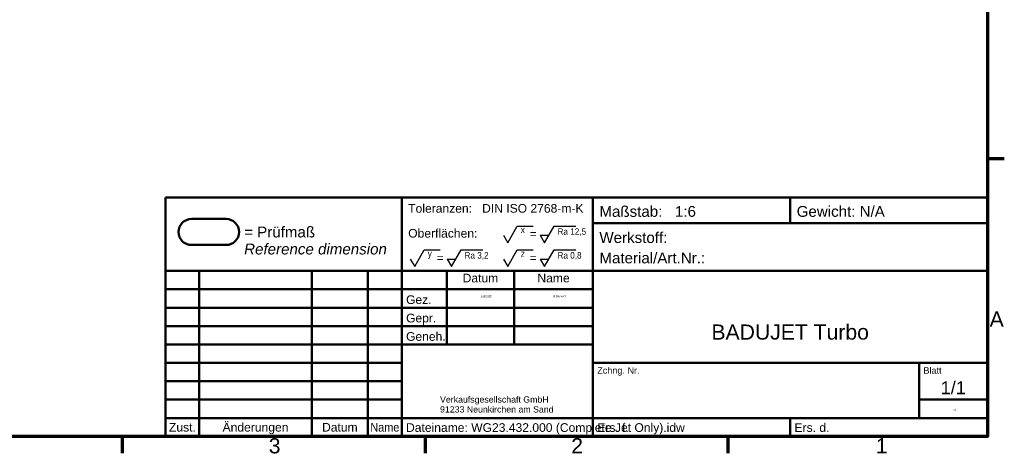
# Model space of a CAD drawing. Header units: millimetres. Extents: x 37 to 2483, y 37 to 1752.
# Tile 15 of 33: x 1118 to 2483, y 37 to 638. Entities that reach past the tile are written whole.
import ezdxf
from ezdxf.enums import TextEntityAlignment as Align

# ---------------------------------------------------------------- set-up
doc = ezdxf.new("R2018")
doc.units = ezdxf.units.MM
doc.header["$LTSCALE"] = 6
for name, color, linetype, lineweight in [('Border (ISO)', 7, 'Continuous', 70), ('Sichtbare Kanten(DIN)', 7, 'Continuous', 50), ('Skizziergeometrie(DIN)', 7, 'Continuous', 50), ('Symbole(DIN)', 7, 'Continuous', 25), ('Title (ISO)', 7, 'Continuous', 50)]:
    doc.layers.add(name, color=color, linetype=linetype, lineweight=lineweight)
doc.styles.add('Aktuell-BSI', font='arial.ttf')
doc.styles.get("Standard").update_dxf_attribs({"font": 'arial.ttf'})
doc.styles.add('Standard - 2_5', font='arial.ttf')
doc.styles.add('Standard - 3_5', font='arial.ttf')
doc.styles.add('STANDARD-3', font='arial.ttf')
doc.styles.add('Text Style31', font='arial.ttf')
doc.styles.add('Text Style32', font='arial.ttf', dxfattribs={"width": 0.9})
doc.styles.add('Text Style49', font='arial.ttf')

# ---------------------------------------------------------------- blocks, each defined once
blk = doc.blocks.new('Borders Vorgaberahmen')
at = {"layer": 'Border (ISO)'}
for p, q in [((410, 74.25), (413.9, 74.25)), ((210, 10), (210, 6.1)), ((280, 10), (280, 6.1)), ((350, 10), (350, 6.1))]:
    blk.add_line(p, q, dxfattribs=at)
at = {"layer": 'Border (ISO)', "flags": 128}
blk.add_lwpolyline([(10, 10), (10, 287), (410, 287), (410, 10), (10, 10)], dxfattribs=at)
at = {"layer": 'Border (ISO)', "char_height": 3.5, "attachment_point": 7, "style": 'Aktuell-BSI'}
for s, insert in [('A', (410.51, 35.38)), ('3', (243.86, 6.04)), ('2', (313.79, 6.1)), ('1', (384.2, 6.1))]:
    blk.add_mtext(s, dxfattribs=dict(at, insert=insert))
blk = doc.blocks.new('Title Blocks DIN - Speck')
at = {"layer": 'Sichtbare Kanten(DIN)'}
for p, q in [((112.4, 150.08), (104.4, 150.08)), ((104.4, 144.08), (112.4, 144.08))]:
    blk.add_line(p, q, dxfattribs=at)
for centre, start, end in [((104.4, 147.08), 90, 270), ((112.4, 147.08), 270, 90)]:
    blk.add_arc(centre, 3, start, end, dxfattribs=at)
at = {"layer": 'Skizziergeometrie(DIN)', "color": 7, "linetype": 'Continuous', "lineweight": 25}
for p, q in [((177.5, 144.58), (179.72, 148.43)), ((179.72, 148.43), (183.4, 148.43)), ((186, 144.58), (188.22, 148.43)), ((188.22, 148.43), (193.22, 148.43)), ((176.49, 146.33), (177.5, 144.58)), ((184.99, 146.33), (186, 144.58)), ((184.99, 146.33), (187.01, 146.33)), ((156, 139.08), (158.22, 142.93)), ((158.22, 142.93), (161.9, 142.93)), ((164.5, 139.08), (166.72, 142.93)), ((166.72, 142.93), (171.72, 142.93)), ((177.5, 139.08), (179.72, 142.93)), ((179.72, 142.93), (183.4, 142.93)), ((186, 139.08), (188.22, 142.93)), ((188.22, 142.93), (193.22, 142.93)), ((154.99, 140.83), (156, 139.08)), ((163.49, 140.83), (165.51, 140.83)), ((163.49, 140.83), (164.5, 139.08)), ((176.49, 140.83), (177.5, 139.08)), ((184.99, 140.83), (186, 139.08)), ((184.99, 140.83), (187.01, 140.83))]:
    blk.add_line(p, q, dxfattribs=at)
at = {"layer": 'Title (ISO)'}
for p, q in [((288.4, 155.08), (98.4, 155.08)), ((98.4, 155.08), (98.4, 99.83)), ((153, 99.83), (153, 155.08)), ((197.2, 99.83), (197.2, 155.08)), ((242.8, 149.08), (242.8, 155.08)), ((288.4, 99.83), (288.4, 155.08)), ((197.2, 149.08), (288.4, 149.08)), ((98.4, 138.08), (288.4, 138.08)), ((106.2, 99.83), (106.2, 138.08)), ((132.2, 99.83), (132.2, 138.08)), ((145.2, 99.83), (145.2, 138.08)), ((163.4, 121.08), (163.4, 138.08)), ((179, 121.08), (179, 138.08)), ((98.4, 133.83), (153, 133.83)), ((153, 133.83), (197.2, 133.83)), ((98.4, 129.58), (153, 129.58)), ((153, 129.58), (197.2, 129.58)), ((98.4, 125.33), (153, 125.33)), ((153, 125.33), (197.2, 125.33)), ((98.4, 121.08), (153, 121.08)), ((153, 121.08), (197.2, 121.08)), ((98.4, 116.83), (153, 116.83)), ((197.2, 116.83), (288.4, 116.83)), ((272.6, 104.08), (272.6, 116.83)), ((98.4, 112.58), (153, 112.58)), ((153, 108.33), (98.4, 108.33)), ((272.6, 108.33), (288.4, 108.33)), ((98.4, 104.08), (153, 104.08)), ((153, 104.08), (197.2, 104.08)), ((197.2, 104.08), (288.4, 104.08)), ((242.8, 99.83), (242.8, 104.08)), ((98.4, 99.83), (288.4, 99.83))]:
    blk.add_line(p, q, dxfattribs=at)
at = {"layer": 'Symbole(DIN)', "color": 7, "attachment_point": 1, "line_spacing_factor": 0.944221, "style": 'STANDARD-3'}
for s, insert, char_height in [('\\fArial|b0|i0;\\H2.5000;= Prüfmaß\\P\\fArial|b0|i1;\\H2.5000;Reference dimension', (116.57, 148.32), 2.5), ('\\fArial|b0|i0;\\H1.4500;Verkaufsgesellschaft GmbH\\P\\fArial|b0|i0;\\H1.4500;91233 Neunkirchen am Sand', (161.86, 109.09), 1.45)]:
    blk.add_mtext(s, dxfattribs=dict(at, insert=insert, char_height=char_height))
at = {"layer": 'Title (ISO)', "style": 'Text Style31'}
for s, p in [('Datum', (171.2, 134.83)), ('Name', (188.1, 134.83))]:
    blk.add_text(s, height=2, dxfattribs=at).set_placement(p, align=Align.BOTTOM_CENTER)
for s, p in [('Gez.', (154, 132.43)), ('Gepr.', (154, 128.18)), ('Geneh.', (154, 123.93))]:
    blk.add_text(s, height=2, dxfattribs=at).set_placement(p, align=Align.TOP_LEFT)
at = {"layer": 'Title (ISO)'}
for s, height, style, p in [('1/1', 3, 'Text Style49', (280.5, 111.08)), ('Zust.', 2, 'Text Style31', (102.3, 101.95)), ('Änderungen', 2, 'Text Style31', (119.2, 101.95)), ('Datum', 2, 'Text Style31', (138.7, 101.95))]:
    blk.add_text(s, height=height, dxfattribs=dict(at, style=style)).set_placement(p, align=Align.MIDDLE_CENTER)
at = {"layer": 'Title (ISO)', "style": 'Text Style32', "width": 0.9}
blk.add_text('Name', height=2, dxfattribs=at).set_placement((149.1, 101.95), align=Align.MIDDLE_CENTER)
at = {"layer": 'Title (ISO)', "attachment_point": 1}
for s, insert, char_height, line_spacing_factor, style in [('\\fArial|b0|i0;\\H2.0000;Toleranzen:   DIN ISO 2768-m-K\\P\\fArial|b0|i0;\\H2.0000;Oberflächen:', (154.5, 153.54), 2, 1.727336, 'Standard - 3_5'), ('\\fArial|b0|i0;Werkstoff:            \\P\\fArial|b0|i0;Material/Art.Nr.:   ', (198.7, 147.04), 2.5, 1.130907, 'Standard - 2_5')]:
    blk.add_mtext(s, dxfattribs=dict(at, insert=insert, char_height=char_height, line_spacing_factor=line_spacing_factor, style=style))
at = {"layer": 'Title (ISO)'}
for s, insert, char_height, attachment_point, style in [('\\fArial|b0|i0;Maßstab:   1:6', (198.7, 153.08), 2.5, 1, 'Standard - 2_5'), ('\\fArial|b0|i0;\\H2.5000;Gewicht: N/A', (244.3, 153.08), 2.5, 1, 'Standard - 3_5'), ('\\fArial|b0|i0;\\W0.90;\\H1.5000;x', (180.52, 148.34), 1.5, 1, 'Standard - 3_5'), ('\\fArial|b0|i0;\\W0.90;\\H1.5000;Ra 12,5', (189.02, 147.93), 1.5, 1, 'Standard - 3_5'), ('\\fArial|b0|i0;\\H2.0000;=', (183.4, 146.63), 2, 5, 'Standard - 3_5'), ('\\fArial|b0|i0;\\W0.90;\\H1.5000;y', (159.02, 142.84), 1.5, 1, 'Standard - 3_5'), ('\\fArial|b0|i0;\\H2.0000;=', (161.9, 141.13), 2, 5, 'Standard - 3_5'), ('\\fArial|b0|i0;\\W0.90;\\H1.5000;Ra 3,2', (167.52, 142.43), 1.5, 1, 'Standard - 3_5'), ('\\fArial|b0|i0;\\W0.90;\\H1.5000;z', (180.52, 142.84), 1.5, 1, 'Standard - 3_5'), ('\\fArial|b0|i0;\\H2.0000;=', (183.4, 141.13), 2, 5, 'Standard - 3_5'), ('\\fArial|b0|i0;\\W0.90;\\H1.5000;Ra 0,8', (189.02, 142.43), 1.5, 1, 'Standard - 3_5'), ('\\fArial|b0|i0;\\H1.5000;Zchng. Nr.', (198.2, 115.83), 1.5, 1, 'Standard - 3_5'), ('\\fArial|b0|i0;\\H1.5000;Blatt', (273.6, 115.83), 1.5, 1, 'Standard - 3_5'), ('\\fArial|b0|i0;\\H2.0000;Dateiname: WG23.432.000 (Complete Jet Only).idw', (154, 102.88), 2, 1, 'Standard - 2_5'), ('\\fArial|b0|i0;\\H2.0000;Ers. f.', (198.2, 102.88), 2, 1, 'Standard - 3_5'), ('\\fArial|b0|i0;\\H2.0000;Ers. d.', (243.8, 102.88), 2, 1, 'Standard - 3_5')]:
    blk.add_mtext(s, dxfattribs=dict(at, insert=insert, char_height=char_height, attachment_point=attachment_point, style=style))
at = {"layer": 'Title (ISO)', "insert": (242.8, 127.45), "char_height": 3.5, "width": 88.8977, "attachment_point": 5, "line_spacing_factor": 0.491982, "style": 'Standard - 3_5'}
blk.add_mtext('\\pxsm0.94;\\fArial|b0|i0;\\H4.0000;\\fArial|b0|i0;\\H3.5000;\\P\\fArial|b0|i0;\\H1.0000;\\P\\fArial|b0|i0;\\H3.5000;BADUJET Turbo', dxfattribs=at)
at = {"layer": 'Title (ISO)', "lineweight": 30, "flags": 104}
for tag, p in [('ERSTELLUNGSDATUM', (171.2, 132.43)), ('AUTOR', (188.1, 132.43)), ('KONTROLLDATUM', (171.2, 128.18)), ('KONTROLLIERT_VON', (188.1, 128.18)), ('GENEHM.DAT._KONSTR.', (171.2, 123.93)), ('KONSTR._GEN._VON', (188.1, 123.93))]:
    blk.add_attdef(tag, text='', height=2, dxfattribs=at).set_placement(p, align=Align.TOP_CENTER)
for tag, height, p in [('BAUTEILNUMMER', 3.5, (234.9, 110.45)), ('Blattgröße', 2.49, (280.5, 106.2))]:
    blk.add_attdef(tag, text='', height=height, dxfattribs=at).set_placement(p, align=Align.MIDDLE_CENTER)

msp = doc.modelspace()

# ---------------------------------------------------------------- block references
at = {"xscale": 6, "yscale": 6, "zscale": 6}
msp.add_blockref('Borders Vorgaberahmen', (0, 0), dxfattribs=at)
ref = msp.add_blockref('Title Blocks DIN - Speck', (729.594, -538.968), dxfattribs=dict(xscale=6, yscale=6, zscale=6))
lines = msp.add_mtext('A3', dxfattribs={"layer": 'Title (ISO)', "insert": (2412.6, 98.25), "char_height": 2.5, "attachment_point": 1})
ref.add_attrib('Blattgröße', '', (2412.6, 98.25), dxfattribs={"flags": 104}).embed_mtext(lines)
lines = msp.add_mtext('1/18/2022', dxfattribs={"layer": 'Title (ISO)', "insert": (1756.8, 255.6), "char_height": 2.5, "attachment_point": 1})
ref.add_attrib('ERSTELLUNGSDATUM', '', (1756.8, 255.6), dxfattribs={"flags": 104}).embed_mtext(lines)
lines = msp.add_mtext('B.Davidson', dxfattribs={"layer": 'Title (ISO)', "insert": (1858.2, 255.6), "char_height": 2.5, "attachment_point": 1})
ref.add_attrib('AUTOR', '', (1858.2, 255.6), dxfattribs={"flags": 104}).embed_mtext(lines)

doc.saveas('drawing.dxf')
